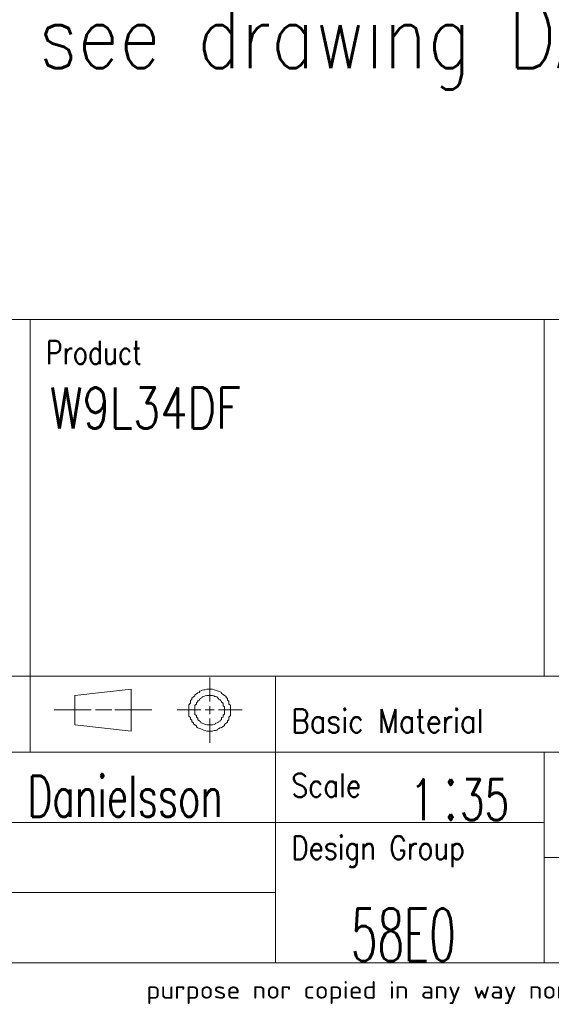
# Model space of a CAD drawing. Header units: inches. Extents: x 0 to 20790, y -12 to 14700.
# Tile 149 of 184: x 15684 to 17276, y 51 to 2997. Entities that reach past the tile are written whole.
import ezdxf

# ---------------------------------------------------------------- set-up
doc = ezdxf.new("R2010")
doc.units = ezdxf.units.IN
for name, color, linetype, true_color in [('1', 7, 'Continuous', 0xffffff), ('210', 7, 'Continuous', 0xffffff), ('254', 7, 'Continuous', 0xffffff)]:
    doc.layers.add(name, color=color, linetype=linetype, true_color=true_color)
doc.styles.add('iso-1', font='isocp.shx')
doc.styles.add('latin_extended', font='simplex.shx')

# ---------------------------------------------------------------- blocks, each defined once
blk = doc.blocks.new('1STANG1')
at = {"layer": '210', "color": 211, "linetype": 'Continuous', "lineweight": 18}
for p, q in [((0.8268, 0.6299), (0.8268, 1)), ((0.4094, 0.8189), (0.1102, 0.7244)), ((0.4094, 0.1811), (0.4094, 0.8189)), ((0.7795, 0.7953), (0.7717, 0.7874)), ((0.7717, 0.7874), (0.7717, 0.7717)), ((0.7874, 0.8031), (0.7795, 0.7953)), ((0.7953, 0.811), (0.7874, 0.8031)), ((0.8031, 0.811), (0.7953, 0.811)), ((0.811, 0.8189), (0.8031, 0.811)), ((0.8189, 0.8189), (0.811, 0.8189)), ((0.8268, 0.8189), (0.8189, 0.8189)), ((0.8346, 0.8189), (0.8268, 0.8189)), ((0.8425, 0.8189), (0.8346, 0.8189)), ((0.8504, 0.811), (0.8425, 0.8189)), ((0.8583, 0.8031), (0.8504, 0.811)), ((0.8661, 0.7953), (0.8583, 0.8031)), ((0.874, 0.7874), (0.8661, 0.7953)), ((0.8819, 0.7795), (0.874, 0.7874)), ((0.7559, 0.748), (0.748, 0.7323)), ((0.748, 0.7323), (0.748, 0.7165)), ((0.7638, 0.7638), (0.7559, 0.748)), ((0.7717, 0.7717), (0.7638, 0.7638)), ((0.8898, 0.7717), (0.8819, 0.7795)), ((0.8898, 0.7559), (0.8898, 0.7717)), ((0.8976, 0.7402), (0.8898, 0.7559)), ((0.9055, 0.7244), (0.8976, 0.7402)), ((0.1102, 0.7244), (0.1102, 0.2756)), ((0.7402, 0.7008), (0.7323, 0.685)), ((0.7323, 0.685), (0.7323, 0.6614)), ((0.748, 0.7165), (0.7402, 0.7008)), ((0.7874, 0.6929), (0.7795, 0.685)), ((0.7795, 0.685), (0.7795, 0.6772)), ((0.7953, 0.7087), (0.7874, 0.7008)), ((0.7874, 0.7008), (0.7874, 0.6929)), ((0.8031, 0.7165), (0.7953, 0.7087)), ((0.811, 0.7244), (0.8031, 0.7165)), ((0.8031, 0.7165), (0.8031, 0.7165)), ((0.8189, 0.7244), (0.811, 0.7244)), ((0.8268, 0.7244), (0.8189, 0.7244)), ((0.8189, 0.7244), (0.8189, 0.7244)), ((0.8346, 0.7244), (0.8268, 0.7244)), ((0.8425, 0.7244), (0.8346, 0.7244)), ((0.8346, 0.7244), (0.8346, 0.7244)), ((0.8504, 0.7165), (0.8425, 0.7244)), ((0.8504, 0.7087), (0.8504, 0.7165)), ((0.8583, 0.7087), (0.8504, 0.7087)), ((0.8661, 0.7008), (0.8583, 0.7087)), ((0.8661, 0.6929), (0.8661, 0.7008)), ((0.874, 0.6772), (0.8661, 0.6929)), ((0.9134, 0.7087), (0.9055, 0.7244)), ((0.9134, 0.6929), (0.9134, 0.7087)), ((0.9213, 0.6772), (0.9134, 0.6929)), ((0.7323, 0.6614), (0.7244, 0.6457)), ((0.7244, 0.6457), (0.7244, 0.622)), ((0.7638, 0.6299), (0.7559, 0.6142)), ((0.7717, 0.6535), (0.7638, 0.6457)), ((0.7638, 0.6457), (0.7638, 0.6299)), ((0.7795, 0.6772), (0.7717, 0.6693)), ((0.7717, 0.6693), (0.7717, 0.6535)), ((0.874, 0.6693), (0.874, 0.6772)), ((0.8819, 0.6614), (0.874, 0.6693)), ((0.8819, 0.6457), (0.8819, 0.6614)), ((0.8898, 0.6378), (0.8819, 0.6457)), ((0.8898, 0.622), (0.8898, 0.6378)), ((0.9213, 0.6535), (0.9213, 0.6772)), ((0.9291, 0.6378), (0.9213, 0.6535)), ((0.9291, 0.6142), (0.9291, 0.6378)), ((0.7244, 0.6063), (0.7165, 0.5827)), ((0.7165, 0.5827), (0.7165, 0.5591)), ((0.7244, 0.622), (0.7244, 0.6063)), ((0.7559, 0.5906), (0.748, 0.5748)), ((0.7559, 0.6142), (0.7559, 0.6063)), ((0.7559, 0.6063), (0.7559, 0.5906)), ((0.8976, 0.6063), (0.8898, 0.622)), ((0.8976, 0.5984), (0.8976, 0.6063)), ((0.8976, 0.5827), (0.8976, 0.5984)), ((0.8976, 0.5669), (0.8976, 0.5827)), ((0.9291, 0.5906), (0.9291, 0.6142)), ((0.937, 0.5748), (0.9291, 0.5906)), ((0.7165, 0.5591), (0.7165, 0.5354)), ((0.7165, 0.5354), (0.7165, 0.5197)), ((0.748, 0.5748), (0.748, 0.5591)), ((0.748, 0.5591), (0.748, 0.5433)), ((0.748, 0.5433), (0.748, 0.5276)), ((0.748, 0.5276), (0.748, 0.5118)), ((0.8268, 0.4409), (0.8268, 0.5591)), ((0.9055, 0.5512), (0.8976, 0.5669)), ((0.9055, 0.5354), (0.9055, 0.5512)), ((0.9055, 0.5197), (0.9055, 0.5354)), ((0.937, 0.5512), (0.937, 0.5748)), ((0.937, 0.5276), (0.937, 0.5512)), ((0.937, 0.5039), (0.937, 0.5276)), ((0, 0.5039), (0.1969, 0.5039)), ((0.2205, 0.5039), (0.3071, 0.5039)), ((0.5197, 0.5039), (0.3228, 0.5039)), ((0.6535, 0.5039), (0.7795, 0.5039)), ((0.7165, 0.5197), (0.7165, 0.4961)), ((0.7165, 0.4961), (0.7165, 0.4724)), ((0.7165, 0.4724), (0.7165, 0.4488)), ((0.748, 0.5118), (0.748, 0.4961)), ((0.748, 0.4961), (0.748, 0.4803)), ((0.748, 0.4803), (0.748, 0.4646)), ((0.8031, 0.5039), (0.8504, 0.5039)), ((0.874, 0.5039), (1, 0.5039)), ((0.9055, 0.5039), (0.9055, 0.5197)), ((0.9055, 0.4882), (0.9055, 0.5039)), ((0.9055, 0.4724), (0.9055, 0.4882)), ((0.9055, 0.4567), (0.9055, 0.4724)), ((0.937, 0.4803), (0.937, 0.5039)), ((0.937, 0.4646), (0.937, 0.4803)), ((0.7165, 0.4488), (0.7165, 0.4252)), ((0.7165, 0.4252), (0.7165, 0.4094)), ((0.748, 0.4646), (0.748, 0.4488)), ((0.748, 0.4488), (0.748, 0.4331)), ((0.748, 0.4331), (0.7559, 0.4173)), ((0.8976, 0.4252), (0.9055, 0.4409)), ((0.8976, 0.4094), (0.8976, 0.4252)), ((0.9055, 0.4409), (0.9055, 0.4567)), ((0.937, 0.4409), (0.937, 0.4646)), ((0.937, 0.4173), (0.937, 0.4409)), ((0.7165, 0.4094), (0.7244, 0.3858)), ((0.7244, 0.3858), (0.7244, 0.3622)), ((0.7559, 0.4173), (0.7559, 0.4016)), ((0.7559, 0.4016), (0.7559, 0.3937)), ((0.7559, 0.3937), (0.7638, 0.378)), ((0.7638, 0.378), (0.7638, 0.3622)), ((0.8268, 0), (0.8268, 0.3701)), ((0.8898, 0.3858), (0.8976, 0.3937)), ((0.8898, 0.3701), (0.8898, 0.3858)), ((0.8898, 0.3543), (0.8898, 0.3701)), ((0.8976, 0.3937), (0.8976, 0.4094)), ((0.9291, 0.3937), (0.937, 0.4173)), ((0.9291, 0.378), (0.9291, 0.3937)), ((0.9291, 0.3543), (0.9291, 0.378)), ((0.7244, 0.3622), (0.7323, 0.3465)), ((0.7323, 0.3465), (0.7323, 0.3228)), ((0.7323, 0.3228), (0.7402, 0.3071)), ((0.7638, 0.3622), (0.7638, 0.3543)), ((0.7638, 0.3543), (0.7717, 0.3386)), ((0.7717, 0.3386), (0.7717, 0.3307)), ((0.7717, 0.3307), (0.7795, 0.3228)), ((0.7795, 0.3228), (0.7795, 0.3071)), ((0.8661, 0.3071), (0.874, 0.315)), ((0.874, 0.3228), (0.8819, 0.3307)), ((0.874, 0.315), (0.874, 0.3228)), ((0.8819, 0.3465), (0.8898, 0.3543)), ((0.8819, 0.3307), (0.8819, 0.3465)), ((0.9134, 0.2992), (0.9213, 0.315)), ((0.9213, 0.3386), (0.9291, 0.3543)), ((0.9213, 0.315), (0.9213, 0.3386)), ((0.1102, 0.2756), (0.4094, 0.1811)), ((0.7402, 0.3071), (0.7402, 0.2913)), ((0.7402, 0.2913), (0.748, 0.2756)), ((0.748, 0.2756), (0.7559, 0.2598)), ((0.7795, 0.3071), (0.7874, 0.2992)), ((0.7874, 0.2992), (0.7953, 0.2913)), ((0.7953, 0.2913), (0.7953, 0.2913)), ((0.7953, 0.2913), (0.8031, 0.2835)), ((0.8031, 0.2835), (0.811, 0.2756)), ((0.811, 0.2756), (0.811, 0.2756)), ((0.811, 0.2756), (0.8189, 0.2756)), ((0.8189, 0.2756), (0.8268, 0.2756)), ((0.8268, 0.2756), (0.8268, 0.2756)), ((0.8268, 0.2756), (0.8346, 0.2756)), ((0.8346, 0.2756), (0.8425, 0.2756)), ((0.8425, 0.2756), (0.8504, 0.2835)), ((0.8504, 0.2835), (0.8583, 0.2913)), ((0.8504, 0.2835), (0.8504, 0.2835)), ((0.8583, 0.2992), (0.8661, 0.3071)), ((0.8583, 0.2913), (0.8583, 0.2992)), ((0.8976, 0.252), (0.9055, 0.2677)), ((0.9055, 0.2835), (0.9134, 0.2992)), ((0.9055, 0.2677), (0.9055, 0.2835)), ((0.7559, 0.2598), (0.7559, 0.2441)), ((0.7559, 0.2441), (0.7638, 0.2283)), ((0.7638, 0.2283), (0.7717, 0.2205)), ((0.7717, 0.2205), (0.7795, 0.2126)), ((0.7795, 0.2126), (0.7874, 0.2047)), ((0.8661, 0.2047), (0.874, 0.2126)), ((0.874, 0.2126), (0.8819, 0.2283)), ((0.8819, 0.2283), (0.8898, 0.2362)), ((0.8898, 0.2362), (0.8976, 0.252)), ((0.7874, 0.2047), (0.7953, 0.1969)), ((0.7953, 0.1969), (0.8031, 0.189)), ((0.8031, 0.189), (0.811, 0.1811)), ((0.811, 0.1811), (0.8189, 0.1811)), ((0.8189, 0.1811), (0.8268, 0.1811)), ((0.8268, 0.1811), (0.8346, 0.1811)), ((0.8346, 0.1811), (0.8425, 0.1811)), ((0.8425, 0.1811), (0.8504, 0.189)), ((0.8504, 0.189), (0.8583, 0.189)), ((0.8583, 0.189), (0.8661, 0.1969)), ((0.8661, 0.1969), (0.8661, 0.2047))]:
    blk.add_line(p, q, dxfattribs=at)

msp = doc.modelspace()

# ---------------------------------------------------------------- linework, layer by layer
at = {"layer": '1', "color": 7, "linetype": 'Continuous', "lineweight": 18}
msp.add_line((14140, 2100), (20615, 2100), dxfattribs=at)
at = {"layer": '210', "color": 7, "linetype": 'Continuous', "lineweight": 18}
for p, q in [((14140, 2100), (20615, 2100)), ((175, 175), (20615, 175))]:
    msp.add_line(p, q, dxfattribs=at)
at = {"layer": '210', "color": 7, "linetype": 'Continuous', "lineweight": 13}
for p, q in [((15715.014, 2100), (15715.014, 805.002)), ((17254.837, 2100), (17254.835, 1032.502)), ((14140.014, 1032.502), (17254.835, 1032.502)), ((16450.009, 175), (16450.009, 1032.502)), ((17254.836, 1032.502), (20615, 1032.502)), ((14140.014, 805.002), (20615.014, 805.002)), ((17254.835, 805.002), (17254.833, 175)), ((14140.016, 595), (16450.016, 595)), ((16450.016, 595), (17254.834, 595)), ((20615, 490), (17254.834, 490)), ((14140.016, 385.001), (16450.016, 385.001))]:
    msp.add_line(p, q, dxfattribs=at)

# ---------------------------------------------------------------- block references
at = {"layer": '210', "color": 211, "linetype": 'Continuous', "lineweight": 18, "xscale": 563.4999999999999, "yscale": 195.9999999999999, "zscale": 35}
msp.add_blockref('1STANG1', (15786.962, 832.791), dxfattribs=at)

# ---------------------------------------------------------------- texts
at = {"layer": '210', "color": 211, "linetype": 'Continuous', "lineweight": 18, "char_height": 70, "attachment_point": 7, "line_spacing_factor": 0.963855, "style": 'latin_extended'}
for s, insert in [('\\W0.7909;Product', (15762.46, 1965.821)), ('\\W0.8725;Basic Material', (16497.469, 863.323)), ('\\W0.8395;Scale', (16497.467, 670.822)), ('\\W0.8291;Design Group', (16497.467, 460.82))]:
    msp.add_mtext(s, dxfattribs=dict(at, insert=insert))
at = {"layer": '210', "color": 3, "linetype": 'Continuous', "lineweight": 18, "attachment_point": 7, "line_spacing_factor": 0.963855, "style": 'latin_extended'}
for s, insert, char_height in [('\\W0.7778;W9L34DF', (15774.006, 1773.749), 122.5), ('\\W0.7036;1{\\H0.35x; }{\\H1.50x;:}35', (16852.41, 601.755), 122.5), ('\\W0.6755;eda016  Danielsson', (15182.438, 611.749), 122.5), ('\\W0.5888;58E0', (16675.889, 179.833), 157.5)]:
    msp.add_mtext(s, dxfattribs=dict(at, insert=insert, char_height=char_height))
at = {"layer": '210', "color": 211, "linetype": 'Continuous', "lineweight": 13, "insert": (16062.886, 51.676), "char_height": 52.499998, "attachment_point": 7, "line_spacing_factor": 0.963855, "style": 'iso-1'}
msp.add_mtext('\\W1.2104;purpose nor copied in any way nor made accessible to third parties without the previous written consent of Wärtsilä.', dxfattribs=at)
at = {"layer": '254', "color": 2, "linetype": 'Continuous', "lineweight": 13, "insert": (14127.829, 2787.458), "char_height": 192.5, "attachment_point": 7, "line_spacing_factor": 0.963855, "style": 'latin_extended'}
msp.add_mtext('\\W0.8353;Service space see drawing DAAF484922', dxfattribs=at)

doc.saveas('drawing.dxf')
